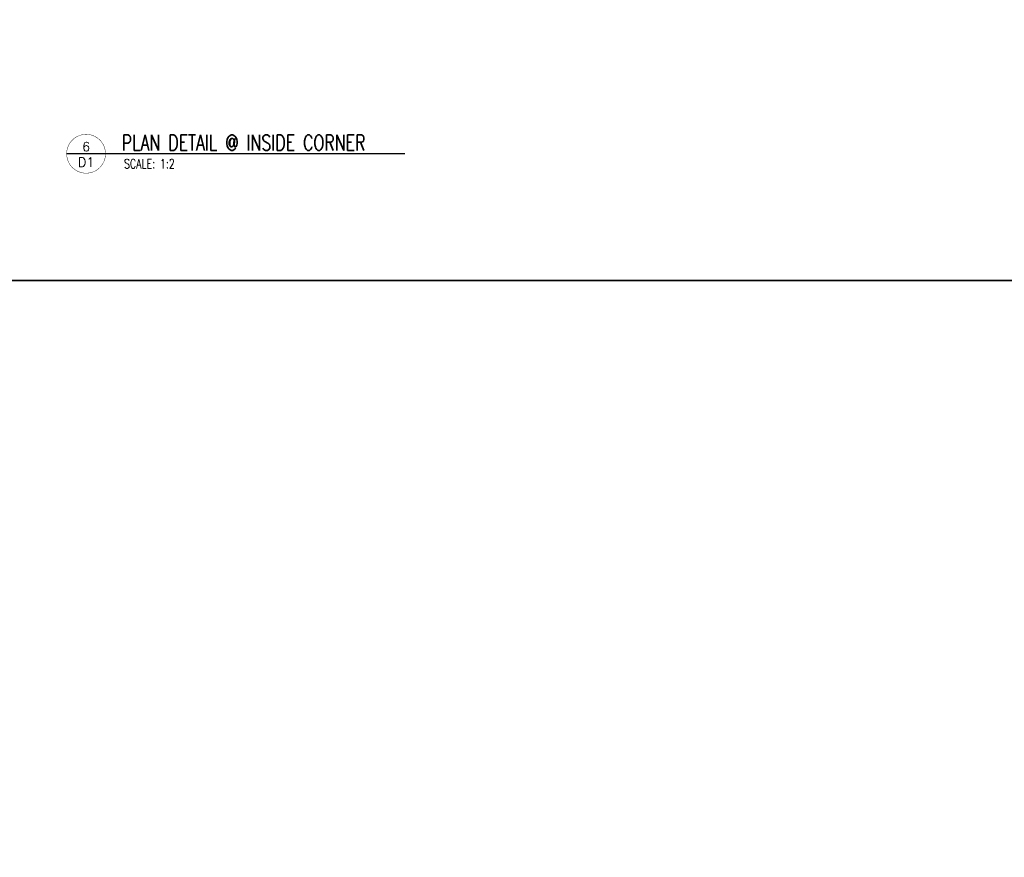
# Model space of a CAD drawing. Header units: millimetres. Extents: x 0 to 4899, y -1170 to 2102.
# Tile 2 of 15: x 752 to 1259, y -297 to 134. Entities that reach past the tile are written whole.
import ezdxf
from ezdxf.enums import TextEntityAlignment as Align

# ---------------------------------------------------------------- set-up
doc = ezdxf.new("R2010")
doc.units = ezdxf.units.MM
doc.header["$LTSCALE"] = 15
doc.header["$MEASUREMENT"] = 0
doc.set_wipeout_variables(frame=1)
doc.layers.add('1-TEXT', color=2, linetype='Continuous')
doc.layers.add('1-TITLE', color=4, linetype='Continuous')
doc.layers.add('1-VIEWPORT', color=3, linetype='Continuous', plot=False)
doc.styles.add('TEXT', font='romans.shx')

# ---------------------------------------------------------------- blocks, each defined once
blk = doc.blocks.new('*U25')
at = {"layer": '1-TEXT', "color": 2, "style": 'TEXT'}
blk.add_attdef('VIEWNAME', (0.89, 0.061), '', height=0.25, dxfattribs=at)
at = {"layer": '1-TEXT', "style": 'TEXT'}
for tag, p in [('NOTE1', (0.926, -0.281)), ('NOTE2', (0.926, -0.463)), ('NOTE3', (0.926, -0.655)), ('NOTE4', (0.926, -0.832))]:
    blk.add_attdef(tag, p, '', height=0.125, dxfattribs=at)
blk.add_wipeout([(0.314, 0.314), (0.236, 0.304), (0.163, 0.275), (0.099, 0.229), (0.049, 0.168), (0.015, 0.097), (0.001, 0.02), (0.006, -0.059), (0.03, -0.134), (0.072, -0.2), (0.13, -0.254), (0.199, -0.292), (0.275, -0.312), (0.354, -0.312), (0.43, -0.292), (0.499, -0.254), (0.556, -0.2), (0.599, -0.134), (0.623, -0.059), (0.628, 0.02), (0.613, 0.097), (0.58, 0.168), (0.529, 0.229), (0.466, 0.275), (0.392, 0.304)])
at = {"layer": '1-TITLE', "const_width": 0.00651}
blk.add_lwpolyline([(0, 0, 1), (0.628, 0, 0.414214), (0.314, 0.314, 0.414214), (0, 0, 2.926408)], format="xyb", dxfattribs=at)
at = {"layer": '1-TITLE', "const_width": 0.02}
blk.add_lwpolyline([(0, 0), (5.468, 0)], dxfattribs=at)
at = {"layer": '1-TEXT', "style": 'TEXT'}
for tag, p in [('DETAIL#', (0.301, 0.094)), ('SHEET#', (0.306, -0.207))]:
    blk.add_attdef(tag, text='', height=0.125, dxfattribs=at).set_placement(p, align=Align.CENTER)

msp = doc.modelspace()

# ---------------------------------------------------------------- linework, layer by layer
at = {"layer": '1-VIEWPORT'}
for points in [[(279.4, 1170), (1779.37, 1170), (1779.37, 0), (279.4, 0)], [(279.4, 0), (1779.37, 0), (1779.37, -1170), (279.4, -1170)]]:
    msp.add_lwpolyline(points, close=True, dxfattribs=at)

# ---------------------------------------------------------------- next in the draw order: block references
at = {"layer": '1-TITLE'}
ref = msp.add_blockref('*U25', (776.64, 65.27), dxfattribs=dict(at, xscale=31.85598356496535, yscale=31.85598356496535, zscale=31.85598356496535))
ref.add_attrib('VIEWNAME', 'PLAN DETAIL @ INSIDE CORNER', (804.99, 67.02), dxfattribs={"color": 2, "height": 7.9374, "style": 'TEXT', "width": 0.75})
ref.add_attrib('DETAIL#', '6', dxfattribs={"color": 2, "height": 4.76, "style": 'TEXT'}).set_placement((786.65, 68.92), align=Align.MIDDLE_CENTER)
ref.add_attrib('SHEET#', 'D1', dxfattribs={"color": 2, "height": 4.762, "style": 'TEXT'}).set_placement((786.65, 60.95), align=Align.MIDDLE_CENTER)
ref.add_attrib('NOTE1', 'SCALE: 1:2', dxfattribs={"color": 2, "height": 4.762, "style": 'TEXT', "width": 0.75}).set_placement((806.14, 56.33), align=Align.BOTTOM_LEFT)

doc.saveas('drawing.dxf')
